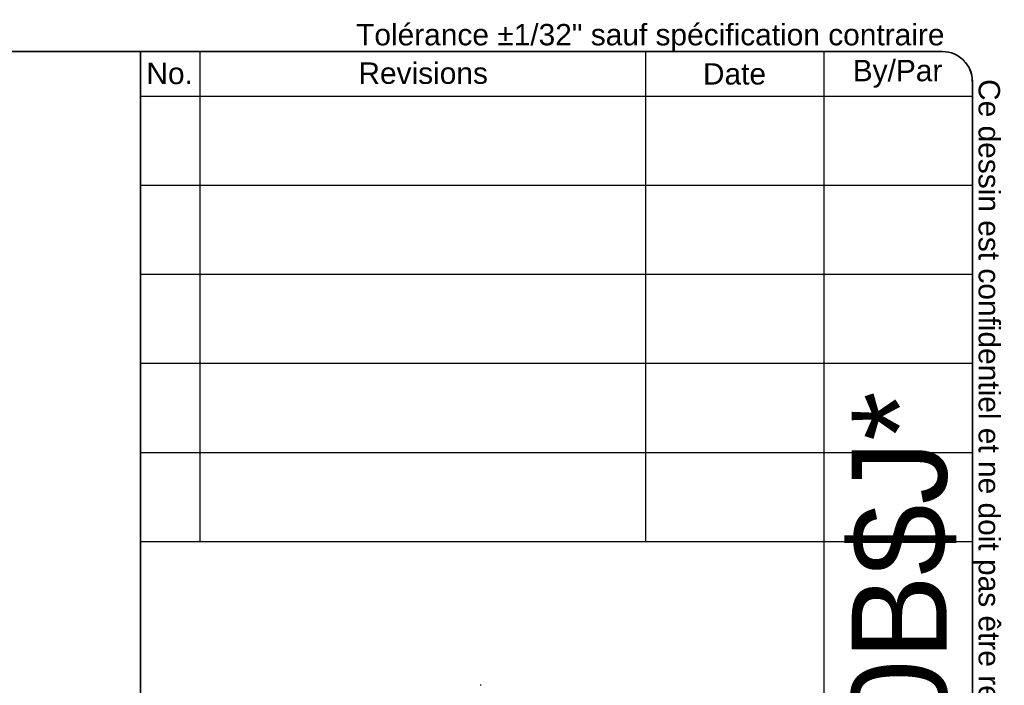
# Model space of a CAD drawing. Header units: inches. Extents: x 0 to 463, y -11 to 301.
# Tile 6 of 6: x 348 to 463, y 223 to 301. Entities that reach past the tile are written whole.
import ezdxf
from ezdxf.enums import TextEntityAlignment as Align

# ---------------------------------------------------------------- set-up
doc = ezdxf.new("R2010")
doc.units = ezdxf.units.IN
doc.header["$LTSCALE"] = 27.808625
doc.header["$MEASUREMENT"] = 0
doc.layers.get('0').update_dxf_attribs({"lineweight": 25})
for name, color, linetype, lineweight in [('Sketch Geometry(ANSI)', 7, 'Continuous', 25), ('Symbols(ANSI)', 7, 'Continuous', 25), ('Visible Edges(ANSI)', 7, 'Continuous', 25)]:
    doc.layers.add(name, color=color, linetype=linetype, lineweight=lineweight)
doc.styles.add('Current-ANSI', font='arial.ttf')
doc.styles.add('Text Style44', font='arialbd.ttf')
doc.styles.add('Text Style83', font='FRE3OF9X.TTF')

# ---------------------------------------------------------------- blocks, each defined once
blk = doc.blocks.new('Title Blocks EXM - ANSI B')
at = {"layer": 'Sketch Geometry(ANSI)'}
for p, q in [((13.25, 10.687), (16.625, 10.687)), ((13.5, 10.687), (13.5, 8.625)), ((15.375, 10.687), (15.375, 8.625)), ((16.125, 10.687), (16.125, 3.5)), ((16.75, 10.562), (16.75, 0.375)), ((13.25, 10.5), (16.75, 10.5)), ((13.25, 10.125), (16.75, 10.125)), ((13.25, 9.75), (16.75, 9.75)), ((16.75, 9.375), (13.25, 9.375)), ((13.25, 9), (16.75, 9)), ((16.75, 9), (16.75, 8.625)), ((13.25, 8.625), (16.75, 8.625))]:
    blk.add_line(p, q, dxfattribs=at)
at = {"layer": 'Sketch Geometry(ANSI)', "linetype": 'Continuous', "lineweight": 35}
for q in [(13.25, 10.687), (13.25, 3.5)]:
    blk.add_line((13.25, 8.625), q, dxfattribs=at)
at = {"layer": 'Sketch Geometry(ANSI)'}
blk.add_arc((16.625, 10.562), 0.125, 0, 90, dxfattribs=at)
at = {"layer": 'Symbols(ANSI)', "color": 7, "char_height": 0.09, "attachment_point": 5, "style": 'Current-ANSI'}
for s, insert, width in [('No.', (13.3727, 10.5947), 0.250391), ('Revisions', (14.4395, 10.5958), 1.873306), ('Date', (15.7494, 10.5928), 0.751347), ('By/Par', (16.4354, 10.5938), 0.622018)]:
    blk.add_mtext(s, dxfattribs=dict(at, insert=insert, width=width))
at = {"layer": 'Symbols(ANSI)', "color": 7, "style": 'Current-ANSI'}
for tag, p in [('REV1', (13.3753, 10.3127)), ('REV1BY', (16.4371, 10.3133)), ('REV1DATE', (15.7496, 10.31)), ('REV2', (13.3734, 9.9377)), ('REV2DATE', (15.7475, 9.9406)), ('REV2BY', (16.4372, 9.9385)), ('REV3', (13.3741, 9.563)), ('REV3DATE', (15.7516, 9.563)), ('REV3BY', (16.4372, 9.5635)), ('REV4', (13.3766, 9.1879)), ('REV4DATE', (15.7516, 9.1879)), ('REV4BY', (16.4411, 9.1885)), ('REV5', (13.3734, 8.8129)), ('REV5DATE', (15.7516, 8.8129)), ('REV5BY', (16.4379, 8.8113)), ('MFG_APPROVED_DATE', (16.3934, 2.3745)), ('DETAIL_REV', (16.2494, 0.9257))]:
    blk.add_attdef(tag, text='', height=0.09, dxfattribs=at).set_placement(p, align=Align.MIDDLE_CENTER)
for tag, p in [('REV1DESC', (13.5255, 10.3098)), ('REV2DESC', (13.5253, 9.9374)), ('REV3DESC', (13.528, 9.5635)), ('REV4DESC', (13.533, 9.1903)), ('REV5DESC', (13.5322, 8.8113)), ('COMPANY', (14.1202, 2.375))]:
    blk.add_attdef(tag, text='', height=0.09, dxfattribs=at).set_placement(p, align=Align.MIDDLE_LEFT)
at = {"layer": 'Symbols(ANSI)', "color": 7, "style": 'Text Style83'}
blk.add_attdef('BARCODE_001', (16.6422, 4.1418), '', height=0.4, rotation=90, dxfattribs=at)
at = {"layer": 'Symbols(ANSI)', "color": 7}
for tag, p, height, style in [('IDW_DATE_001', (16.1021, 2.093), 0.09, 'Current-ANSI'), ('MATERIEL_001', (13.9591, 1.7815), 0.09, 'Current-ANSI'), ('COLOR_001', (14.2747, 1.4037), 0.09, 'Current-ANSI'), ('FINISH_001', (16.106, 1.3941), 0.09, 'Current-ANSI'), ('IDW_DESC_001', (13.7154, 0.8851), 0.09, 'Current-ANSI'), ('Sheet_Number_001', (16.3416, 0.5807), 0.09, 'Current-ANSI'), ('IDW_REV_001', (15.9474, 0.3552), 0.14, 'Text Style44'), ('IDW_NAME_001', (13.8611, 0.3043), 0.14, 'Text Style44'), ('Number_of_sheets_001', (16.5505, 0.3309), 0.09, 'Current-ANSI')]:
    blk.add_attdef(tag, p, '', height=height, dxfattribs=dict(at, style=style))
blk = doc.blocks.new('Borders 1_EXM - B (Inch)-1100SS4120B_merged.idw')
at = {"layer": 'Sketch Geometry(ANSI)', "linetype": 'Continuous', "lineweight": 35}
for p, q in [((16.3979, 10.6915), (0.5229, 10.6915)), ((16.5229, 0.3795), (16.5229, 10.5665))]:
    blk.add_line(p, q, dxfattribs=at)
blk.add_arc((16.3979, 10.5665), 0.125, 0, 90, dxfattribs=at)
at = {"layer": 'Symbols(ANSI)', "color": 7, "insert": (13.9302, 10.6908), "char_height": 0.09, "attachment_point": 7, "style": 'Current-ANSI'}
blk.add_mtext('Tolérance ±1/32" sauf spécification contraire', dxfattribs=at)
at = {"layer": 'Symbols(ANSI)', "color": 7, "insert": (16.5222, 10.576), "char_height": 0.09, "attachment_point": 7, "rotation": 270, "style": 'Current-ANSI'}
blk.add_mtext('Ce dessin est confidentiel et ne doit pas être reproduit ou utilisé sans le consentement de EXM', dxfattribs=at)
at = {"layer": 'Symbols(ANSI)', "color": 7, "style": 'Current-ANSI'}
blk.add_attdef('FILENAME_AND_PATH_001', (6.1601, 10.7181), '', height=0.09, dxfattribs=at)

msp = doc.modelspace()

# ---------------------------------------------------------------- linework, layer by layer
at = {"layer": 'Visible Edges(ANSI)'}
msp.add_ellipse((401.9665, 223.1219), major_axis=(-0.086, 0), ratio=0.5758617, start_param=3.92699082, end_param=5.49778714, dxfattribs=at)

# ---------------------------------------------------------------- block references
at = {"xscale": 27.80862484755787, "yscale": 27.80862484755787, "zscale": 27.80862484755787}
msp.add_blockref('Borders 1_EXM - B (Inch)-1100SS4120B_merged.idw', (0, 0), dxfattribs=at)
ref = msp.add_blockref('Title Blocks EXM - ANSI B', (-6.3165, 0.1263), dxfattribs=dict(xscale=27.80862484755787, yscale=27.80862484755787, zscale=27.80862484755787))
ref.add_attrib('BARCODE_001', '*$H1100SS4120B$J*', (456.4808, 115.3029), dxfattribs={"layer": 'Symbols(ANSI)', "color": 7, "height": 11.12345, "rotation": 90, "style": 'Text Style83'})

doc.saveas('drawing.dxf')
